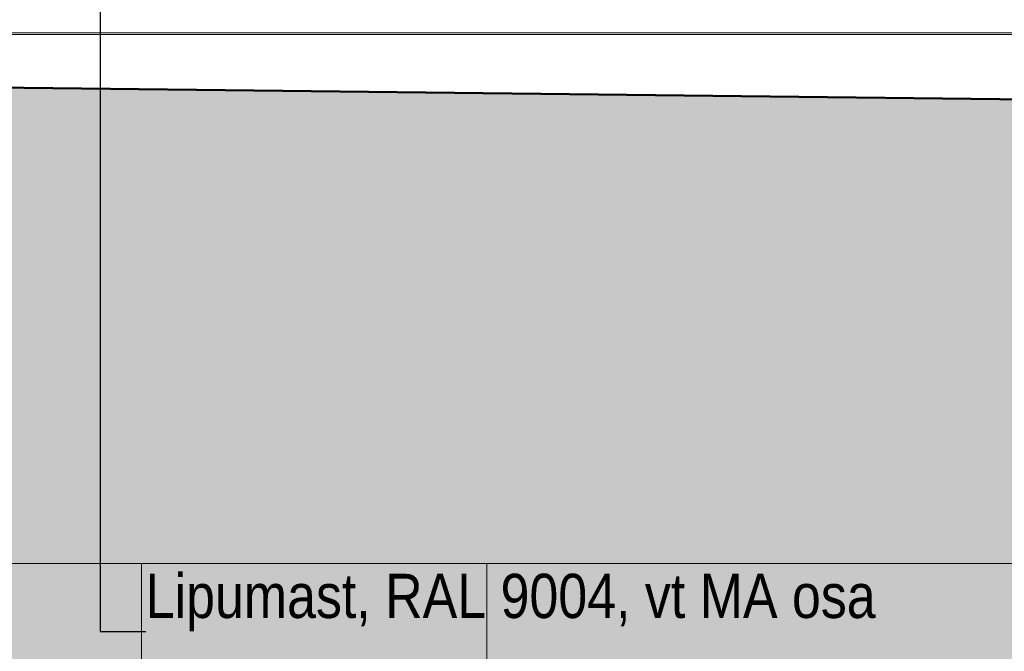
# Model space of a CAD drawing. Header units: millimetres. Extents: x -65 to 137875, y -1905 to 36930.
# Tile 51 of 151: x 39745 to 43083, y 9683 to 11826. Entities that reach past the tile are written whole.
import ezdxf

# ---------------------------------------------------------------- set-up
doc = ezdxf.new("R2010")
doc.units = ezdxf.units.MM
doc.header["$MEASUREMENT"] = 0
for name, color, linetype in [('00 2D joon.AR', 7, 'Continuous'), ('00 Tekst.AR', 7, 'Continuous'), ('1153 Tugimüürid.AS', 7, 'Continuous'), ('1232 Välisseinad.AR', 7, 'Continuous')]:
    doc.layers.add(name, color=color, linetype=linetype)
doc.styles.add('GENERATED_STYLE_4', font='txt', dxfattribs={"width": 0.84})
doc.dimstyles.new('GENERATED_STYLE__3', dxfattribs={"dimtxt": 0.18, "dimasz": 91.2, "dimexe": 0.18, "dimexo": 0.0625, "dimgap": 0, "dimtad": 0, "dimtih": 1, "dimtoh": 1, "dimdec": 4, "dimzin": 0, "dimdsep": 46, "dimcen": 0.09, "dimadec": 0, "dimazin": 0, "dimtfac": 1, "dimtdec": 4, "dimtmove": 0, "dimatfit": 3, "dimldrblk": 'ARROWHEAD_5', "dimfxl": 0, "dimtolj": 1, "dimtzin": 0, "dimarcsym": 0})

# ---------------------------------------------------------------- blocks, each defined once
blk = doc.blocks.new('Section Element_29_2', base_point=(-56954.2, 12361.4))
at = {"layer": '1232 Välisseinad.AR', "color": 7, "linetype": 'Continuous', "lineweight": 13}
blk.add_line((41328.5, 9981.4), (41328.5, 8061.4), dxfattribs=at)
blk = doc.blocks.new('Section Element_56_2', base_point=(-56954.2, 12361.4))
at = {"layer": '1232 Välisseinad.AR', "color": 7, "linetype": 'Continuous', "lineweight": 13}
for p, q in [((37518.5, 9981.4), (37518.5, 8061.4)), ((40158.5, 8061.4), (40158.5, 9981.4)), ((40158.5, 8061.4), (37518.5, 8061.4))]:
    blk.add_line(p, q, dxfattribs=at)
blk = doc.blocks.new('Section Element_1177_2', base_point=(-56954.2, 12361.4))
at = {"layer": '1153 Tugimüürid.AS', "color": 7, "linetype": 'Continuous', "lineweight": 13}
for p, q in [((31540.2, 11776.6), (54709.5, 11776.6)), ((31545.5, 11781.4), (54709.5, 11781.4)), ((31540.2, 9981.4), (54519.4, 9981.4))]:
    blk.add_line(p, q, dxfattribs=at)
blk = doc.blocks.new('ARROWHEAD_5')
at = {"linetype": 'Continuous', "lineweight": 0}
blk.add_hatch(color=0, dxfattribs=at).paths.add_polyline_path([(-1, 0.2679), (0, 0), (-1, -0.2679)])
at = {"color": 0, "linetype": 'Continuous', "lineweight": 0}
blk.add_line((0, 0), (-1, 0), dxfattribs=at)

msp = doc.modelspace()

# ---------------------------------------------------------------- hatches: boundary and pattern name
at = {"layer": '00 2D joon.AR', "linetype": 'Continuous', "lineweight": 13}
msp.add_hatch(color=255, dxfattribs=at).paths.add_polyline_path([(12812.2, 11800.7), (21166.9, 11821.4), (22507.1, 11821.4), (22263.7, 11701.4), (21689.7, 11641.4), (26110.3, 11651.4), (31540.2, 11691.4), (54714.8, 11421.5), (83163.8, 11360), (84358.5, 11357.1), (84558.5, 11351.7), (89443.5, 11314.3), (89443.5, 1890.1), (12810.5, 1890.1)])

# ---------------------------------------------------------------- linework, layer by layer
at = {"layer": '00 2D joon.AR', "color": 7, "linetype": 'Continuous', "lineweight": 50, "flags": 128}
msp.add_lwpolyline([(12812.2, 11800.7), (21166.9, 11821.4), (22507.1, 11821.4), (22263.7, 11701.4), (21689.7, 11641.4), (26110.3, 11651.4), (31540.2, 11691.4), (54714.8, 11421.5), (83163.8, 11360), (84358.5, 11357.1), (84558.5, 11351.7), (89443.5, 11314.3), (89443.5, 1890.1), (12810.5, 1890.1)], close=True, dxfattribs=at)

# ---------------------------------------------------------------- block references
at = {"layer": '1153 Tugimüürid.AS', "lineweight": 0}
msp.add_blockref('Section Element_1177_2', (-56954.2, 12361.4), dxfattribs=at)
at = {"layer": '1232 Välisseinad.AR', "lineweight": 0}
for name in ['Section Element_56_2', 'Section Element_29_2']:
    msp.add_blockref(name, (-56954.2, 12361.4), dxfattribs=at)

# ---------------------------------------------------------------- texts
at = {"layer": '00 Tekst.AR', "color": 7, "linetype": 'Continuous', "lineweight": 13, "insert": (40172.3, 9750.7), "char_height": 150, "attachment_point": 7, "style": 'GENERATED_STYLE_4'}
msp.add_mtext('\\A1;{\\pql;\\fArial|b0|i0|c0|p34;Lipumast, RAL 9004, vt MA osa}', dxfattribs=at)

# ---------------------------------------------------------------- leaders
at = {"layer": '00 Tekst.AR', "color": 7, "linetype": 'Continuous', "lineweight": 13, "annotation_type": 0, "has_hookline": 1, "hookline_direction": 0, "text_width": 2455.8}
msp.add_leader([(40018.1, 13382.5), (40018.1, 9750.7), (40172.3, 9750.7)], dimstyle='GENERATED_STYLE__3', dxfattribs=at)

doc.saveas('drawing.dxf')
